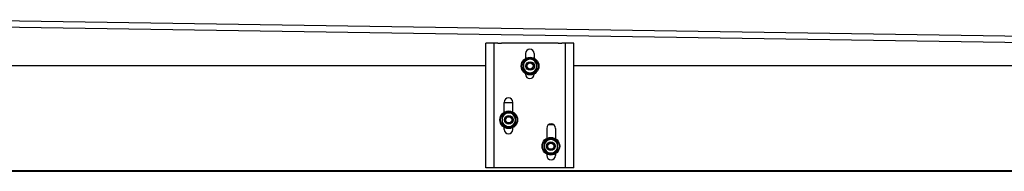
# Model space of a CAD drawing. Header units: centimetres. Extents: x 0 to 55409, y -2708 to 14680.
# Tile 84 of 215: x 36192 to 36287, y 6101 to 6115. Entities that reach past the tile are written whole.
import ezdxf

# ---------------------------------------------------------------- set-up
doc = ezdxf.new("R2010")
doc.units = ezdxf.units.CM
doc.header["$LTSCALE"] = 0.01
doc.layers.add('A_Ściany istniejące', color=9, linetype='Continuous')

# ---------------------------------------------------------------- blocks, each defined once
blk = doc.blocks.new('A$7E8719B1A182C3')
at = {"color": 7, "linetype": 'Continuous', "lineweight": -3}
for p, q in [((0, 3250), (0, 0)), ((0.3, 0), (0.3, 3250)), ((101.794, 4.2), (145.794, 2946.859)), ((122.856, 1823.6), (139.653, 2946.963)), ((101.3, 2399.1), (101.3, 2904)), ((3.3, 2396.1), (3.3, 2399.1)), ((3.3, 2399.1), (123.3, 2399.1)), ((3.3, 2394.1), (3.3, 2396.1)), ((3.3, 2391.1), (3.3, 2394.1)), ((123.3, 2396.1), (123.3, 2399.1)), ((123.3, 2394.1), (123.3, 2396.1)), ((123.3, 2391.1), (123.3, 2394.1)), ((3.3, 2390.1), (3.3, 2391.1)), ((3.3, 2391.1), (123.3, 2391.1)), ((3.3, 2323.1), (3.3, 2390.1)), ((45.747, 2383.4), (43.871, 2380.15)), ((49.5, 2383.4), (45.747, 2383.4)), ((53.253, 2383.4), (49.5, 2383.4)), ((55.129, 2380.15), (53.253, 2383.4)), ((123.3, 2390.1), (123.3, 2391.1)), ((123.3, 2387.462), (123.3, 2390.1)), ((123.3, 2387.462), (123.3, 2384.822)), ((123.3, 2384.822), (123.3, 2383.942)), ((123.3, 2329.258), (123.3, 2383.942)), ((40.3, 2381.3), (42.227, 2381.3)), ((43.871, 2380.15), (41.994, 2376.9)), ((41.994, 2376.9), (43.871, 2373.65)), ((57.006, 2376.9), (55.129, 2380.15)), ((55.129, 2373.65), (57.006, 2376.9)), ((56.773, 2381.3), (66.3, 2381.3)), ((66.3, 2381.3), (66.3, 2372.9)), ((40.3, 2372.9), (42, 2372.9)), ((43.871, 2373.65), (45.747, 2370.4)), ((45.747, 2370.4), (49.5, 2370.4)), ((49.5, 2370.4), (53.253, 2370.4)), ((53.253, 2370.4), (55.129, 2373.65)), ((57, 2372.9), (66.3, 2372.9)), ((94.019, 2360.8), (93.3, 2360.8)), ((95.68, 2359.682), (93.756, 2356.461)), ((93.756, 2356.461), (95.583, 2353.183)), ((97.605, 2362.904), (95.68, 2359.682)), ((101.357, 2362.848), (97.605, 2362.904)), ((105.11, 2362.792), (101.357, 2362.848)), ((106.937, 2359.514), (105.11, 2362.792)), ((106.84, 2353.015), (108.765, 2356.236)), ((108.765, 2356.236), (106.937, 2359.514)), ((113.3, 2360.8), (108.501, 2360.8)), ((93.733, 2352.4), (93.3, 2352.4)), ((95.583, 2353.183), (97.411, 2349.905)), ((97.411, 2349.905), (101.163, 2349.849)), ((101.163, 2349.849), (104.915, 2349.793)), ((104.915, 2349.793), (106.84, 2353.015)), ((113.3, 2352.4), (108.788, 2352.4)), ((16.602, 2340.304), (15.3, 2340.304)), ((18.471, 2339.55), (16.594, 2336.3)), ((16.594, 2336.3), (18.471, 2333.05)), ((20.347, 2342.8), (18.471, 2339.55)), ((24.1, 2342.8), (20.347, 2342.8)), ((27.853, 2342.8), (24.1, 2342.8)), ((29.729, 2339.55), (27.853, 2342.8)), ((31.606, 2336.3), (29.729, 2339.55)), ((29.729, 2333.05), (31.606, 2336.3)), ((41.3, 2340.304), (31.598, 2340.304)), ((45.1, 2337.893), (45.1, 2334.315)), ((16.825, 2331.904), (15.3, 2331.904)), ((18.471, 2333.05), (20.347, 2329.8)), ((20.347, 2329.8), (24.1, 2329.8)), ((24.1, 2329.8), (27.853, 2329.8)), ((27.853, 2329.8), (29.729, 2333.05)), ((41.3, 2331.904), (31.375, 2331.904)), ((123.3, 2329.258), (123.3, 2328.378)), ((123.3, 2328.378), (123.3, 2325.738)), ((3.3, 2322.1), (3.3, 2323.1)), ((3.3, 2319.1), (3.3, 2322.1)), ((3.3, 2322.1), (123.3, 2322.1)), ((3.3, 2317.1), (3.3, 2319.1)), ((3.3, 2314.1), (3.3, 2317.1)), ((123.3, 2323.1), (123.3, 2325.738)), ((123.3, 2322.1), (123.3, 2323.1)), ((123.3, 2319.1), (123.3, 2322.1)), ((123.3, 2317.1), (123.3, 2319.1)), ((123.3, 2314.1), (123.3, 2317.1)), ((3.3, 2314.1), (123.3, 2314.1)), ((101.3, 1823.6), (101.3, 2314.1))]:
    blk.add_line(p, q, dxfattribs=at)
for centre, radius in [((49.5, 2376.9), 8.5), ((49.5, 2376.9), 7.9), ((49.5, 2376.9), 4.15), ((49.5, 2376.9), 4), ((49.5, 2376.9), 3), ((101.26, 2356.348), 8.5), ((101.26, 2356.348), 7.9), ((101.26, 2356.348), 4.15), ((101.26, 2356.348), 4), ((101.26, 2356.348), 3), ((24.1, 2336.3), 8.5), ((24.1, 2336.3), 7.9), ((24.1, 2336.3), 4.15), ((24.1, 2336.3), 4), ((24.1, 2336.3), 3)]:
    blk.add_circle(centre, radius, dxfattribs=at)
for centre, radius, start, end in [((49.5, 2376.9), 6.5, 90, 150), ((49.5, 2376.9), 6.5, 30, 90), ((40.3, 2377.1), 4.2, 90, 270), ((49.5, 2376.9), 6.5, 150, 210), ((49.5, 2376.9), 3.235, 255, 195), ((49.5, 2376.9), 6.5, 330, 30), ((66.3, 2377.1), 4.2, 270, 90), ((49.5, 2376.9), 6.5, 210, 270), ((49.5, 2376.9), 6.5, 270, 330), ((93.3, 2356.6), 4.2, 90, 270), ((101.26, 2356.348), 6.5, 149.143354, 209.143354), ((101.26, 2356.348), 6.5, 89.143354, 149.143354), ((101.26, 2356.348), 3.235, 255, 195), ((101.26, 2356.348), 6.5, 29.143354, 89.143354), ((101.26, 2356.348), 6.5, 329.143354, 29.143354), ((113.3, 2356.6), 4.2, 270, 90), ((101.26, 2356.348), 6.5, 209.143354, 269.143354), ((101.26, 2356.348), 6.5, 269.143354, 329.143354), ((15.3, 2336.104), 4.2, 90, 270), ((24.1, 2336.3), 6.5, 150, 210), ((24.1, 2336.3), 6.5, 90, 150), ((24.1, 2336.3), 3.235, 255, 195), ((24.1, 2336.3), 6.5, 30, 90), ((24.1, 2336.3), 6.5, 330, 30), ((41.3, 2336.104), 4.2, 270, 90), ((24.1, 2336.3), 6.5, 210, 270), ((24.1, 2336.3), 6.5, 270, 330)]:
    blk.add_arc(centre, radius, start, end, dxfattribs=at)

msp = doc.modelspace()

# ---------------------------------------------------------------- block references
at = {"layer": 'A_Ściany istniejące', "xscale": 0.1, "yscale": 0.1, "zscale": 0.1, "rotation": 90}
msp.add_blockref('A$7E8719B1A182C3', (36476.674, 6100.762), dxfattribs=at)

doc.saveas('drawing.dxf')
